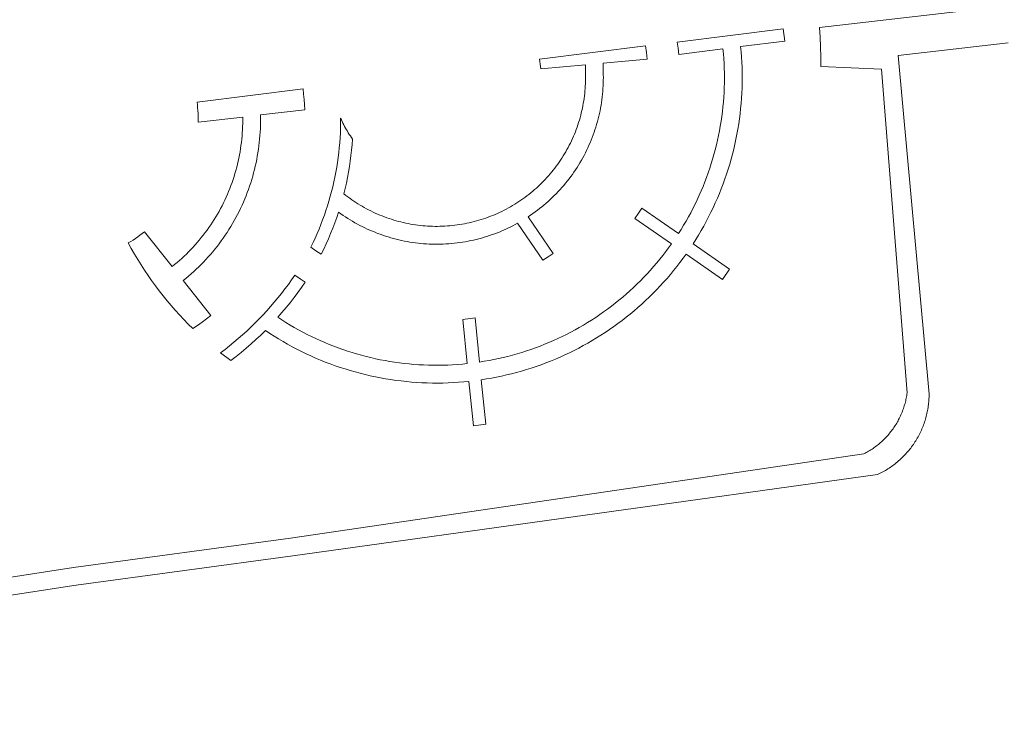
# Model space of a CAD drawing. Extents: x 211930 to 222589, y 569015 to 577578.
# Tile 4 of 95: x 212762 to 212817, y 570962 to 571002. Entities that reach past the tile are written whole.
import ezdxf

# ---------------------------------------------------------------- set-up
doc = ezdxf.new("R2010")
doc.units = 0
doc.layers.add('016 Alles planjaar 2023', color=72, linetype='Continuous', lineweight=20, true_color=0x1e90ff)

msp = doc.modelspace()

# ---------------------------------------------------------------- hatches: boundary and pattern name
at = {"layer": '016 Alles planjaar 2023', "true_color": 0x1e90ff}
h = msp.add_hatch(dxfattribs=at)
h.set_pattern_fill('DQ_CLEAR', color=72, style=0)
h.set_pattern_definition([])
h.paths.add_polyline_path([(212813.091, 570980.977), (212811.361, 570999.999), (212817.537, 571000.723), (212842.533, 571003.652), (212856.82, 571005.327), (212850.304, 571065.283), (212848.317, 571065.051), (212854.617, 571007.085), (212806.931, 571001.581), (212806.972, 571001.031), (212806.999, 571000.481), (212807.013, 570999.929), (212807.014, 570999.378), (212810.418, 570999.229), (212811.856, 570981.057), (212811.846, 570980.982), (212811.834, 570980.908), (212811.821, 570980.834), (212811.807, 570980.76), (212811.791, 570980.687), (212811.775, 570980.613), (212811.757, 570980.54), (212811.737, 570980.467), (212811.717, 570980.395), (212811.696, 570980.323), (212811.673, 570980.251), (212811.649, 570980.18), (212811.624, 570980.109), (212811.597, 570980.038), (212811.57, 570979.968), (212811.541, 570979.899), (212811.512, 570979.83), (212811.481, 570979.761), (212811.448, 570979.693), (212811.415, 570979.626), (212811.381, 570979.559), (212811.345, 570979.492), (212811.309, 570979.427), (212811.271, 570979.361), (212811.232, 570979.297), (212811.192, 570979.233), (212811.151, 570979.17), (212811.11, 570979.107), (212811.067, 570979.046), (212811.022, 570978.985), (212810.977, 570978.924), (212810.931, 570978.865), (212810.884, 570978.806), (212810.836, 570978.748), (212810.787, 570978.691), (212810.737, 570978.635), (212810.687, 570978.579), (212810.635, 570978.525), (212810.582, 570978.471), (212810.529, 570978.418), (212810.474, 570978.366), (212810.419, 570978.315), (212810.363, 570978.265), (212810.306, 570978.216), (212810.248, 570978.168), (212810.189, 570978.121), (212810.13, 570978.075), (212810.07, 570978.029), (212810.009, 570977.985), (212809.947, 570977.942), (212809.885, 570977.9), (212809.822, 570977.859), (212809.758, 570977.819), (212809.694, 570977.78), (212809.629, 570977.742), (212809.563, 570977.705), (212809.497, 570977.67), (212809.43, 570977.635), (212777.231, 570972.905), (212765.041, 570971.245), (212750.746, 570969.052), (212709.155, 570963.012), (212704.634, 570987.072), (212703.333, 570986.81), (212708.355, 570961.885), (212750.894, 570968.063), (212765.184, 570970.255), (212777.362, 570971.914), (212810.193, 570976.47), (212810.268, 570976.505), (212810.343, 570976.542), (212810.417, 570976.58), (212810.49, 570976.619), (212810.563, 570976.66), (212810.635, 570976.702), (212810.706, 570976.744), (212810.777, 570976.788), (212810.847, 570976.834), (212810.916, 570976.88), (212810.984, 570976.927), (212811.051, 570976.976), (212811.118, 570977.026), (212811.184, 570977.077), (212811.249, 570977.128), (212811.313, 570977.182), (212811.376, 570977.236), (212811.439, 570977.291), (212811.5, 570977.347), (212811.56, 570977.404), (212811.62, 570977.462), (212811.678, 570977.521), (212811.736, 570977.581), (212811.792, 570977.642), (212811.848, 570977.704), (212811.902, 570977.767), (212811.956, 570977.831), (212812.008, 570977.896), (212812.059, 570977.961), (212812.109, 570978.028), (212812.158, 570978.095), (212812.206, 570978.163), (212812.253, 570978.232), (212812.298, 570978.301), (212812.343, 570978.372), (212812.386, 570978.443), (212812.428, 570978.515), (212812.469, 570978.587), (212812.508, 570978.66), (212812.547, 570978.734), (212812.584, 570978.808), (212812.62, 570978.884), (212812.655, 570978.959), (212812.688, 570979.035), (212812.72, 570979.112), (212812.751, 570979.189), (212812.78, 570979.267), (212812.809, 570979.345), (212812.836, 570979.424), (212812.861, 570979.503), (212812.885, 570979.583), (212812.908, 570979.663), (212812.93, 570979.743), (212812.95, 570979.824), (212812.969, 570979.905), (212812.987, 570979.986), (212813.003, 570980.068), (212813.018, 570980.149), (212813.031, 570980.231), (212813.044, 570980.314), (212813.054, 570980.396), (212813.064, 570980.479), (212813.072, 570980.562), (212813.078, 570980.645), (212813.084, 570980.728), (212813.087, 570980.811), (212813.09, 570980.894), (212813.091, 570980.977)])
h = msp.add_hatch(dxfattribs=at)
h.set_pattern_fill('DQ_CLEAR', color=72, style=0)
h.set_pattern_definition([])
h.paths.add_polyline_path([(212776.506, 570985.3), (212776.743, 570985.57), (212776.974, 570985.844), (212777.2, 570986.122), (212777.421, 570986.405), (212777.636, 570986.692), (212777.846, 570986.983), (212778.05, 570987.278), (212777.758, 570987.471), (212777.471, 570987.672), (212777.289, 570987.409), (212777.103, 570987.15), (212776.912, 570986.893), (212776.717, 570986.64), (212776.517, 570986.391), (212776.313, 570986.145), (212776.105, 570985.903), (212775.892, 570985.665), (212775.675, 570985.43), (212775.454, 570985.199), (212775.229, 570984.973), (212775, 570984.75), (212774.767, 570984.531), (212774.531, 570984.317), (212774.29, 570984.107), (212774.046, 570983.901), (212773.798, 570983.699), (212773.547, 570983.502), (212773.292, 570983.309), (212773.873, 570982.87), (212774.164, 570983.095), (212774.45, 570983.327), (212774.732, 570983.563), (212775.009, 570983.805), (212775.281, 570984.053), (212775.549, 570984.306), (212775.811, 570984.564), (212776.055, 570984.401), (212776.302, 570984.243), (212776.552, 570984.089), (212776.804, 570983.939), (212777.059, 570983.793), (212777.317, 570983.652), (212777.576, 570983.515), (212777.838, 570983.383), (212778.102, 570983.255), (212778.369, 570983.132), (212778.637, 570983.014), (212778.908, 570982.9), (212779.18, 570982.79), (212779.454, 570982.685), (212779.73, 570982.585), (212780.007, 570982.49), (212780.287, 570982.4), (212780.567, 570982.314), (212780.849, 570982.233), (212781.133, 570982.157), (212781.418, 570982.086), (212781.703, 570982.019), (212781.99, 570981.958), (212782.278, 570981.901), (212782.567, 570981.85), (212782.857, 570981.803), (212783.148, 570981.762), (212783.439, 570981.725), (212783.73, 570981.693), (212784.023, 570981.667), (212784.315, 570981.645), (212784.608, 570981.628), (212784.902, 570981.617), (212785.195, 570981.61), (212785.489, 570981.608), (212785.782, 570981.612), (212786.075, 570981.62), (212786.368, 570981.634), (212786.661, 570981.652), (212786.954, 570981.676), (212787.246, 570981.704), (212787.496, 570979.216), (212788.191, 570979.302), (212787.94, 570981.792), (212788.225, 570981.837), (212788.51, 570981.886), (212788.794, 570981.94), (212789.077, 570981.999), (212789.359, 570982.062), (212789.639, 570982.131), (212789.919, 570982.204), (212790.197, 570982.282), (212790.474, 570982.364), (212790.75, 570982.451), (212791.024, 570982.543), (212791.296, 570982.639), (212791.567, 570982.74), (212791.836, 570982.846), (212792.103, 570982.956), (212792.368, 570983.07), (212792.632, 570983.189), (212792.893, 570983.312), (212793.152, 570983.44), (212793.409, 570983.572), (212793.664, 570983.709), (212793.916, 570983.849), (212794.166, 570983.994), (212794.414, 570984.143), (212794.659, 570984.296), (212794.901, 570984.454), (212795.141, 570984.615), (212795.378, 570984.78), (212795.612, 570984.95), (212795.843, 570985.123), (212796.071, 570985.3), (212796.297, 570985.481), (212796.519, 570985.666), (212796.738, 570985.854), (212796.954, 570986.046), (212797.166, 570986.242), (212797.375, 570986.441), (212797.581, 570986.644), (212797.784, 570986.85), (212797.982, 570987.06), (212798.178, 570987.273), (212798.37, 570987.489), (212798.558, 570987.708), (212798.742, 570987.931), (212798.922, 570988.156), (212799.099, 570988.385), (212799.272, 570988.617), (212799.441, 570988.851), (212801.49, 570987.419), (212801.884, 570987.998), (212799.834, 570989.431), (212799.99, 570989.676), (212800.141, 570989.923), (212800.289, 570990.173), (212800.432, 570990.425), (212800.571, 570990.68), (212800.706, 570990.937), (212800.836, 570991.197), (212800.962, 570991.458), (212801.083, 570991.722), (212801.2, 570991.987), (212801.312, 570992.255), (212801.42, 570992.524), (212801.523, 570992.795), (212801.622, 570993.068), (212801.716, 570993.343), (212801.805, 570993.619), (212801.89, 570993.896), (212801.97, 570994.175), (212802.045, 570994.455), (212802.116, 570994.737), (212802.181, 570995.019), (212802.242, 570995.303), (212802.298, 570995.588), (212802.35, 570995.873), (212802.396, 570996.16), (212802.438, 570996.447), (212802.475, 570996.735), (212802.506, 570997.023), (212802.533, 570997.312), (212802.556, 570997.601), (212802.573, 570997.891), (212802.585, 570998.181), (212802.593, 570998.471), (212802.595, 570998.761), (212802.593, 570999.051), (212802.585, 570999.341), (212802.573, 570999.631), (212802.556, 570999.921), (212802.534, 571000.21), (212802.507, 571000.499), (212804.988, 571000.809), (212804.903, 571001.504), (212798.948, 571000.76), (212798.995, 571000.413), (212799.032, 571000.065), (212801.514, 571000.375), (212801.539, 571000.104), (212801.559, 570999.833), (212801.575, 570999.562), (212801.586, 570999.29), (212801.592, 570999.019), (212801.594, 570998.747), (212801.592, 570998.475), (212801.585, 570998.204), (212801.573, 570997.932), (212801.557, 570997.661), (212801.536, 570997.39), (212801.51, 570997.119), (212801.48, 570996.849), (212801.446, 570996.579), (212801.407, 570996.31), (212801.363, 570996.042), (212801.315, 570995.775), (212801.263, 570995.508), (212801.206, 570995.242), (212801.144, 570994.978), (212801.078, 570994.714), (212801.008, 570994.451), (212800.933, 570994.19), (212800.854, 570993.93), (212800.77, 570993.672), (212800.683, 570993.414), (212800.59, 570993.159), (212800.494, 570992.905), (212800.393, 570992.652), (212800.288, 570992.401), (212800.179, 570992.153), (212800.066, 570991.906), (212799.948, 570991.66), (212799.827, 570991.417), (212799.701, 570991.176), (212799.571, 570990.938), (212799.438, 570990.701), (212799.3, 570990.467), (212799.158, 570990.235), (212799.013, 570990.005), (212796.963, 570991.439), (212796.772, 570991.145), (212796.572, 570990.857), (212798.621, 570989.425), (212798.462, 570989.205), (212798.3, 570988.988), (212798.135, 570988.774), (212797.965, 570988.562), (212797.792, 570988.353), (212797.616, 570988.148), (212797.436, 570987.945), (212797.253, 570987.745), (212797.066, 570987.548), (212796.877, 570987.355), (212796.684, 570987.165), (212796.487, 570986.978), (212796.288, 570986.794), (212796.086, 570986.614), (212795.881, 570986.437), (212795.672, 570986.263), (212795.461, 570986.093), (212795.247, 570985.927), (212795.031, 570985.764), (212794.811, 570985.605), (212794.589, 570985.45), (212794.364, 570985.298), (212794.137, 570985.15), (212793.908, 570985.006), (212793.676, 570984.866), (212793.441, 570984.73), (212793.205, 570984.597), (212792.966, 570984.469), (212792.725, 570984.345), (212792.482, 570984.225), (212792.238, 570984.108), (212791.991, 570983.996), (212791.742, 570983.889), (212791.492, 570983.785), (212791.24, 570983.685), (212790.986, 570983.59), (212790.731, 570983.499), (212790.474, 570983.413), (212790.216, 570983.33), (212789.956, 570983.252), (212789.695, 570983.179), (212789.433, 570983.109), (212789.17, 570983.045), (212788.906, 570982.984), (212788.641, 570982.928), (212788.375, 570982.877), (212788.108, 570982.83), (212787.84, 570982.787), (212787.589, 570985.278), (212786.895, 570985.186), (212787.146, 570982.698), (212786.875, 570982.671), (212786.603, 570982.649), (212786.331, 570982.632), (212786.059, 570982.619), (212785.786, 570982.611), (212785.514, 570982.608), (212785.241, 570982.609), (212784.969, 570982.614), (212784.696, 570982.624), (212784.424, 570982.639), (212784.152, 570982.658), (212783.881, 570982.682), (212783.61, 570982.711), (212783.339, 570982.744), (212783.069, 570982.782), (212782.8, 570982.824), (212782.532, 570982.871), (212782.264, 570982.922), (212781.997, 570982.978), (212781.731, 570983.038), (212781.467, 570983.103), (212781.203, 570983.172), (212780.94, 570983.246), (212780.679, 570983.324), (212780.42, 570983.406), (212780.161, 570983.493), (212779.904, 570983.584), (212779.649, 570983.68), (212779.395, 570983.779), (212779.144, 570983.883), (212778.893, 570983.992), (212778.645, 570984.104), (212778.399, 570984.221), (212778.154, 570984.342), (212777.912, 570984.466), (212777.672, 570984.595), (212777.434, 570984.728), (212777.199, 570984.865), (212776.965, 570985.006), (212776.734, 570985.151), (212776.506, 570985.3)])
h = msp.add_hatch(dxfattribs=at)
h.set_pattern_fill('DQ_CLEAR', color=72, style=0)
h.set_pattern_definition([])
h.paths.add_polyline_path([(212797.251, 570999.788), (212797.212, 571000.163), (212797.162, 571000.537), (212791.204, 570999.792), (212791.227, 570999.657), (212791.246, 570999.521), (212791.262, 570999.385), (212791.275, 570999.248), (212793.795, 570999.475), (212793.795, 570998.836), (212793.795, 570998.698), (212793.793, 570998.559), (212793.788, 570998.421), (212793.781, 570998.282), (212793.772, 570998.144), (212793.761, 570998.006), (212793.747, 570997.868), (212793.731, 570997.731), (212793.713, 570997.594), (212793.692, 570997.457), (212793.669, 570997.32), (212793.644, 570997.184), (212793.617, 570997.048), (212793.587, 570996.913), (212793.556, 570996.778), (212793.521, 570996.644), (212793.485, 570996.51), (212793.447, 570996.377), (212793.406, 570996.245), (212793.363, 570996.113), (212793.318, 570995.982), (212793.271, 570995.852), (212793.222, 570995.722), (212793.17, 570995.594), (212793.117, 570995.466), (212793.061, 570995.339), (212793.003, 570995.214), (212792.943, 570995.089), (212792.881, 570994.965), (212792.817, 570994.842), (212792.751, 570994.72), (212792.683, 570994.6), (212792.613, 570994.48), (212792.541, 570994.362), (212792.467, 570994.245), (212792.391, 570994.129), (212792.314, 570994.014), (212792.234, 570993.901), (212792.152, 570993.789), (212792.069, 570993.679), (212791.984, 570993.569), (212791.897, 570993.462), (212791.808, 570993.355), (212791.718, 570993.251), (212791.625, 570993.147), (212791.531, 570993.046), (212791.436, 570992.945), (212791.339, 570992.847), (212791.24, 570992.75), (212791.139, 570992.655), (212791.037, 570992.561), (212790.934, 570992.469), (212790.829, 570992.379), (212790.722, 570992.29), (212790.614, 570992.204), (212790.505, 570992.119), (212790.394, 570992.036), (212790.282, 570991.955), (212790.168, 570991.875), (212790.053, 570991.798), (212789.937, 570991.722), (212789.82, 570991.649), (212789.701, 570991.577), (212789.582, 570991.507), (212789.461, 570991.44), (212789.339, 570991.374), (212789.216, 570991.31), (212789.092, 570991.249), (212788.967, 570991.189), (212788.841, 570991.132), (212788.714, 570991.077), (212788.586, 570991.023), (212788.457, 570990.972), (212788.328, 570990.923), (212788.197, 570990.876), (212788.066, 570990.832), (212787.935, 570990.789), (212787.802, 570990.749), (212787.669, 570990.711), (212787.535, 570990.675), (212787.401, 570990.641), (212787.266, 570990.61), (212787.131, 570990.581), (212786.995, 570990.554), (212786.858, 570990.529), (212786.722, 570990.507), (212786.585, 570990.487), (212786.447, 570990.469), (212786.31, 570990.453), (212786.172, 570990.44), (212786.034, 570990.429), (212785.896, 570990.42), (212785.757, 570990.414), (212785.619, 570990.41), (212785.481, 570990.408), (212785.342, 570990.408), (212785.204, 570990.411), (212785.065, 570990.416), (212784.927, 570990.423), (212784.789, 570990.433), (212784.651, 570990.445), (212784.513, 570990.459), (212784.376, 570990.475), (212784.238, 570990.494), (212784.102, 570990.515), (212783.965, 570990.538), (212783.829, 570990.564), (212783.693, 570990.592), (212783.558, 570990.622), (212783.423, 570990.654), (212783.289, 570990.688), (212783.156, 570990.725), (212783.023, 570990.764), (212782.891, 570990.805), (212782.759, 570990.848), (212782.628, 570990.894), (212782.498, 570990.941), (212782.369, 570990.991), (212782.241, 570991.043), (212782.113, 570991.097), (212781.986, 570991.153), (212781.861, 570991.211), (212781.736, 570991.272), (212781.613, 570991.334), (212781.49, 570991.399), (212781.368, 570991.465), (212781.248, 570991.533), (212781.129, 570991.604), (212781.011, 570991.676), (212780.894, 570991.75), (212780.778, 570991.827), (212780.664, 570991.905), (212780.551, 570991.985), (212780.439, 570992.067), (212780.329, 570992.15), (212780.22, 570992.236), (212780.294, 570992.539), (212780.363, 570992.843), (212780.426, 570993.149), (212780.483, 570993.455), (212780.535, 570993.763), (212780.581, 570994.071), (212780.621, 570994.38), (212780.655, 570994.69), (212780.683, 570995.001), (212780.706, 570995.312), (212780.645, 570995.397), (212780.586, 570995.483), (212780.528, 570995.57), (212780.472, 570995.658), (212780.417, 570995.747), (212780.364, 570995.837), (212780.313, 570995.928), (212780.263, 570996.019), (212780.215, 570996.112), (212780.168, 570996.206), (212780.124, 570996.3), (212780.08, 570996.395), (212780.039, 570996.491), (212780.039, 570996.213), (212780.034, 570995.935), (212780.024, 570995.657), (212780.009, 570995.38), (212779.989, 570995.103), (212779.965, 570994.826), (212779.936, 570994.549), (212779.902, 570994.274), (212779.863, 570993.998), (212779.819, 570993.724), (212779.771, 570993.45), (212779.718, 570993.177), (212779.66, 570992.906), (212779.598, 570992.635), (212779.53, 570992.365), (212779.459, 570992.097), (212779.382, 570991.829), (212779.301, 570991.564), (212779.215, 570991.299), (212779.125, 570991.036), (212779.03, 570990.775), (212778.931, 570990.516), (212778.827, 570990.258), (212778.718, 570990.002), (212778.606, 570989.748), (212778.489, 570989.496), (212778.367, 570989.246), (212778.654, 570989.039), (212778.947, 570988.841), (212779.088, 570989.128), (212779.224, 570989.418), (212779.355, 570989.71), (212779.479, 570990.005), (212779.599, 570990.302), (212779.712, 570990.601), (212779.819, 570990.903), (212779.921, 570991.206), (212780.048, 570991.115), (212780.177, 570991.026), (212780.307, 570990.939), (212780.439, 570990.854), (212780.572, 570990.772), (212780.706, 570990.691), (212780.842, 570990.613), (212780.979, 570990.538), (212781.117, 570990.464), (212781.256, 570990.393), (212781.397, 570990.324), (212781.539, 570990.258), (212781.681, 570990.194), (212781.825, 570990.132), (212781.97, 570990.073), (212782.116, 570990.016), (212782.263, 570989.962), (212782.411, 570989.91), (212782.559, 570989.861), (212782.708, 570989.814), (212782.858, 570989.77), (212783.009, 570989.728), (212783.161, 570989.688), (212783.313, 570989.652), (212783.466, 570989.617), (212783.619, 570989.586), (212783.773, 570989.556), (212783.927, 570989.53), (212784.081, 570989.506), (212784.237, 570989.485), (212784.392, 570989.466), (212784.548, 570989.45), (212784.703, 570989.436), (212784.86, 570989.425), (212785.016, 570989.417), (212785.172, 570989.411), (212785.329, 570989.408), (212785.485, 570989.407), (212785.642, 570989.409), (212785.798, 570989.414), (212785.955, 570989.422), (212786.111, 570989.432), (212786.267, 570989.444), (212786.423, 570989.459), (212786.578, 570989.477), (212786.733, 570989.497), (212786.888, 570989.52), (212787.042, 570989.546), (212787.196, 570989.574), (212787.35, 570989.605), (212787.503, 570989.638), (212787.655, 570989.674), (212787.807, 570989.712), (212787.958, 570989.753), (212788.108, 570989.797), (212788.258, 570989.843), (212788.407, 570989.891), (212788.555, 570989.942), (212788.702, 570989.995), (212788.848, 570990.051), (212788.993, 570990.109), (212789.138, 570990.17), (212789.281, 570990.233), (212789.423, 570990.299), (212789.564, 570990.366), (212789.704, 570990.437), (212789.843, 570990.509), (212789.98, 570990.584), (212791.387, 570988.509), (212791.687, 570988.689), (212791.982, 570988.878), (212790.579, 570990.947), (212790.709, 570991.034), (212790.838, 570991.124), (212790.966, 570991.215), (212791.092, 570991.309), (212791.216, 570991.405), (212791.338, 570991.503), (212791.459, 570991.603), (212791.579, 570991.705), (212791.696, 570991.809), (212791.812, 570991.915), (212791.926, 570992.023), (212792.038, 570992.132), (212792.149, 570992.244), (212792.257, 570992.358), (212792.363, 570992.473), (212792.468, 570992.59), (212792.571, 570992.709), (212792.671, 570992.829), (212792.77, 570992.951), (212792.866, 570993.075), (212792.961, 570993.2), (212793.053, 570993.327), (212793.143, 570993.456), (212793.231, 570993.586), (212793.317, 570993.717), (212793.4, 570993.85), (212793.482, 570993.984), (212793.561, 570994.12), (212793.637, 570994.257), (212793.712, 570994.395), (212793.784, 570994.534), (212793.854, 570994.675), (212793.921, 570994.816), (212793.986, 570994.959), (212794.049, 570995.103), (212794.109, 570995.248), (212794.167, 570995.394), (212794.222, 570995.541), (212794.275, 570995.689), (212794.325, 570995.837), (212794.373, 570995.987), (212794.419, 570996.137), (212794.461, 570996.288), (212794.502, 570996.44), (212794.539, 570996.592), (212794.575, 570996.745), (212794.607, 570996.898), (212794.637, 570997.052), (212794.665, 570997.207), (212794.69, 570997.362), (212794.712, 570997.517), (212794.731, 570997.673), (212794.748, 570997.829), (212794.763, 570997.985), (212794.775, 570998.142), (212794.784, 570998.298), (212794.79, 570998.455), (212794.794, 570998.612), (212794.795, 570998.769), (212794.794, 570998.926), (212794.794, 570999.566), (212797.251, 570999.788)])
h = msp.add_hatch(dxfattribs=at)
h.set_pattern_fill('DQ_CLEAR', color=72, style=0)
h.set_pattern_definition([])
h.paths.add_polyline_path([(212775.536, 570996.662), (212778.028, 570996.946), (212778.013, 570997.243), (212777.991, 570997.541), (212777.963, 570997.837), (212777.929, 570998.133), (212771.976, 570997.389), (212771.995, 570997.229), (212772.01, 570997.068), (212772.022, 570996.908), (212772.031, 570996.747), (212772.037, 570996.585), (212772.04, 570996.424), (212772.039, 570996.263), (212774.538, 570996.548), (212774.539, 570996.37), (212774.538, 570996.192), (212774.533, 570996.014), (212774.526, 570995.836), (212774.515, 570995.658), (212774.502, 570995.48), (212774.485, 570995.303), (212774.465, 570995.126), (212774.443, 570994.949), (212774.417, 570994.773), (212774.389, 570994.597), (212774.357, 570994.421), (212774.323, 570994.247), (212774.285, 570994.072), (212774.245, 570993.899), (212774.201, 570993.726), (212774.155, 570993.554), (212774.106, 570993.383), (212774.054, 570993.212), (212773.999, 570993.043), (212773.941, 570992.874), (212773.88, 570992.707), (212773.817, 570992.54), (212773.75, 570992.375), (212773.681, 570992.211), (212773.61, 570992.048), (212773.535, 570991.886), (212773.458, 570991.725), (212773.377, 570991.566), (212773.295, 570991.408), (212773.209, 570991.252), (212773.121, 570991.097), (212773.031, 570990.944), (212772.937, 570990.792), (212772.842, 570990.642), (212772.743, 570990.493), (212772.642, 570990.346), (212772.539, 570990.201), (212772.433, 570990.058), (212772.325, 570989.916), (212772.215, 570989.776), (212772.102, 570989.639), (212771.987, 570989.503), (212771.869, 570989.369), (212771.749, 570989.237), (212771.627, 570989.107), (212771.503, 570988.979), (212771.377, 570988.853), (212771.248, 570988.73), (212771.118, 570988.609), (212770.985, 570988.49), (212770.851, 570988.373), (212770.714, 570988.258), (212770.576, 570988.146), (212769.019, 570990.102), (212768.895, 570990.005), (212768.769, 570989.911), (212768.641, 570989.819), (212768.512, 570989.729), (212768.38, 570989.642), (212768.248, 570989.558), (212768.113, 570989.476), (212768.284, 570989.164), (212768.46, 570988.856), (212768.643, 570988.55), (212768.83, 570988.248), (212769.023, 570987.949), (212769.221, 570987.654), (212769.425, 570987.363), (212769.634, 570987.075), (212769.848, 570986.791), (212770.067, 570986.511), (212770.291, 570986.235), (212770.52, 570985.963), (212770.754, 570985.696), (212770.993, 570985.432), (212771.236, 570985.173), (212771.484, 570984.918), (212771.737, 570984.668), (212771.998, 570984.845), (212772.255, 570985.027), (212772.508, 570985.215), (212772.757, 570985.408), (212771.199, 570987.364), (212771.349, 570987.486), (212771.497, 570987.61), (212771.643, 570987.737), (212771.787, 570987.866), (212771.929, 570987.997), (212772.068, 570988.131), (212772.206, 570988.267), (212772.34, 570988.406), (212772.473, 570988.547), (212772.603, 570988.69), (212772.731, 570988.835), (212772.856, 570988.982), (212772.979, 570989.131), (212773.099, 570989.283), (212773.217, 570989.436), (212773.332, 570989.591), (212773.445, 570989.749), (212773.555, 570989.908), (212773.662, 570990.069), (212773.766, 570990.231), (212773.868, 570990.396), (212773.967, 570990.562), (212774.063, 570990.73), (212774.156, 570990.899), (212774.247, 570991.07), (212774.334, 570991.242), (212774.419, 570991.416), (212774.501, 570991.591), (212774.579, 570991.768), (212774.655, 570991.946), (212774.728, 570992.125), (212774.798, 570992.305), (212774.865, 570992.486), (212774.928, 570992.669), (212774.989, 570992.853), (212775.046, 570993.037), (212775.101, 570993.223), (212775.152, 570993.409), (212775.2, 570993.596), (212775.245, 570993.784), (212775.287, 570993.973), (212775.326, 570994.162), (212775.361, 570994.352), (212775.394, 570994.543), (212775.423, 570994.734), (212775.449, 570994.926), (212775.471, 570995.118), (212775.491, 570995.31), (212775.507, 570995.503), (212775.52, 570995.696), (212775.53, 570995.889), (212775.536, 570996.082), (212775.539, 570996.275), (212775.539, 570996.469), (212775.536, 570996.662)])

# ---------------------------------------------------------------- linework, layer by layer
at = {"layer": '016 Alles planjaar 2023', "color": 14, "true_color": 0x004000}
for points in [[(212854.617, 571007.085), (212806.931, 571001.581), (212806.972, 571001.031), (212806.999, 571000.481), (212807.013, 570999.929), (212807.014, 570999.378), (212810.418, 570999.229), (212811.856, 570981.057), (212811.846, 570980.982), (212811.834, 570980.908), (212811.821, 570980.834), (212811.807, 570980.76), (212811.791, 570980.687), (212811.775, 570980.613), (212811.757, 570980.54), (212811.737, 570980.467), (212811.717, 570980.395), (212811.696, 570980.323), (212811.673, 570980.251), (212811.649, 570980.18), (212811.624, 570980.109), (212811.597, 570980.038), (212811.57, 570979.968), (212811.541, 570979.899), (212811.512, 570979.83), (212811.481, 570979.761), (212811.448, 570979.693), (212811.415, 570979.626), (212811.381, 570979.559), (212811.345, 570979.492), (212811.309, 570979.427), (212811.271, 570979.361), (212811.232, 570979.297), (212811.192, 570979.233), (212811.151, 570979.17), (212811.11, 570979.107), (212811.067, 570979.046), (212811.022, 570978.985), (212810.977, 570978.924), (212810.931, 570978.865), (212810.884, 570978.806), (212810.836, 570978.748), (212810.787, 570978.691), (212810.737, 570978.635), (212810.687, 570978.579), (212810.635, 570978.525), (212810.582, 570978.471), (212810.529, 570978.418), (212810.474, 570978.366), (212810.419, 570978.315), (212810.363, 570978.265), (212810.306, 570978.216), (212810.248, 570978.168), (212810.189, 570978.121), (212810.13, 570978.075), (212810.07, 570978.029), (212810.009, 570977.985), (212809.947, 570977.942), (212809.885, 570977.9), (212809.822, 570977.859), (212809.758, 570977.819), (212809.694, 570977.78), (212809.629, 570977.742), (212809.563, 570977.705), (212809.497, 570977.67), (212809.43, 570977.635), (212777.231, 570972.905), (212765.041, 570971.245), (212750.746, 570969.052)], [(212750.894, 570968.063), (212765.184, 570970.255), (212777.362, 570971.914), (212810.193, 570976.47), (212810.268, 570976.505), (212810.343, 570976.542), (212810.417, 570976.58), (212810.49, 570976.619), (212810.563, 570976.66), (212810.635, 570976.702), (212810.706, 570976.744), (212810.777, 570976.788), (212810.847, 570976.834), (212810.916, 570976.88), (212810.984, 570976.927), (212811.051, 570976.976), (212811.118, 570977.026), (212811.184, 570977.077), (212811.249, 570977.128), (212811.313, 570977.182), (212811.376, 570977.236), (212811.439, 570977.291), (212811.5, 570977.347), (212811.56, 570977.404), (212811.62, 570977.462), (212811.678, 570977.521), (212811.736, 570977.581), (212811.792, 570977.642), (212811.848, 570977.704), (212811.902, 570977.767), (212811.956, 570977.831), (212812.008, 570977.896), (212812.059, 570977.961), (212812.109, 570978.028), (212812.158, 570978.095), (212812.206, 570978.163), (212812.253, 570978.232), (212812.298, 570978.301), (212812.343, 570978.372), (212812.386, 570978.443), (212812.428, 570978.515), (212812.469, 570978.587), (212812.508, 570978.66), (212812.547, 570978.734), (212812.584, 570978.808), (212812.62, 570978.884), (212812.655, 570978.959), (212812.688, 570979.035), (212812.72, 570979.112), (212812.751, 570979.189), (212812.78, 570979.267), (212812.809, 570979.345), (212812.836, 570979.424), (212812.861, 570979.503), (212812.885, 570979.583), (212812.908, 570979.663), (212812.93, 570979.743), (212812.95, 570979.824), (212812.969, 570979.905), (212812.987, 570979.986), (212813.003, 570980.068), (212813.018, 570980.149), (212813.031, 570980.231), (212813.044, 570980.314), (212813.054, 570980.396), (212813.064, 570980.479), (212813.072, 570980.562), (212813.078, 570980.645), (212813.084, 570980.728), (212813.087, 570980.811), (212813.09, 570980.894), (212813.091, 570980.977), (212813.091, 570980.977), (212811.361, 570999.999), (212817.537, 571000.723)]]:
    msp.add_lwpolyline(points, dxfattribs=at)
for points in [[(212776.506, 570985.3), (212776.743, 570985.57), (212776.974, 570985.844), (212777.2, 570986.122), (212777.421, 570986.405), (212777.636, 570986.692), (212777.846, 570986.983), (212778.05, 570987.278), (212777.758, 570987.471), (212777.471, 570987.672), (212777.289, 570987.409), (212777.103, 570987.15), (212776.912, 570986.893), (212776.717, 570986.64), (212776.517, 570986.391), (212776.313, 570986.145), (212776.105, 570985.903), (212775.892, 570985.665), (212775.675, 570985.43), (212775.454, 570985.199), (212775.229, 570984.973), (212775, 570984.75), (212774.767, 570984.531), (212774.531, 570984.317), (212774.29, 570984.107), (212774.046, 570983.901), (212773.798, 570983.699), (212773.547, 570983.502), (212773.292, 570983.309), (212773.873, 570982.87), (212774.164, 570983.095), (212774.45, 570983.327), (212774.732, 570983.563), (212775.009, 570983.805), (212775.281, 570984.053), (212775.549, 570984.306), (212775.811, 570984.564), (212776.055, 570984.401), (212776.302, 570984.243), (212776.552, 570984.089), (212776.804, 570983.939), (212777.059, 570983.793), (212777.317, 570983.652), (212777.576, 570983.515), (212777.838, 570983.383), (212778.102, 570983.255), (212778.369, 570983.132), (212778.637, 570983.014), (212778.908, 570982.9), (212779.18, 570982.79), (212779.454, 570982.685), (212779.73, 570982.585), (212780.007, 570982.49), (212780.287, 570982.4), (212780.567, 570982.314), (212780.849, 570982.233), (212781.133, 570982.157), (212781.418, 570982.086), (212781.703, 570982.019), (212781.99, 570981.958), (212782.278, 570981.901), (212782.567, 570981.85), (212782.857, 570981.803), (212783.148, 570981.762), (212783.439, 570981.725), (212783.73, 570981.693), (212784.023, 570981.667), (212784.315, 570981.645), (212784.608, 570981.628), (212784.902, 570981.617), (212785.195, 570981.61), (212785.489, 570981.608), (212785.782, 570981.612), (212786.075, 570981.62), (212786.368, 570981.634), (212786.661, 570981.652), (212786.954, 570981.676), (212787.246, 570981.704), (212787.496, 570979.216), (212788.191, 570979.302), (212787.94, 570981.792), (212788.225, 570981.837), (212788.51, 570981.886), (212788.794, 570981.94), (212789.077, 570981.999), (212789.359, 570982.062), (212789.639, 570982.131), (212789.919, 570982.204), (212790.197, 570982.282), (212790.474, 570982.364), (212790.75, 570982.451), (212791.024, 570982.543), (212791.296, 570982.639), (212791.567, 570982.74), (212791.836, 570982.846), (212792.103, 570982.956), (212792.368, 570983.07), (212792.632, 570983.189), (212792.893, 570983.312), (212793.152, 570983.44), (212793.409, 570983.572), (212793.664, 570983.709), (212793.916, 570983.849), (212794.166, 570983.994), (212794.414, 570984.143), (212794.659, 570984.296), (212794.901, 570984.454), (212795.141, 570984.615), (212795.378, 570984.78), (212795.612, 570984.95), (212795.843, 570985.123), (212796.071, 570985.3), (212796.297, 570985.481), (212796.519, 570985.666), (212796.738, 570985.854), (212796.954, 570986.046), (212797.166, 570986.242), (212797.375, 570986.441), (212797.581, 570986.644), (212797.784, 570986.85), (212797.982, 570987.06), (212798.178, 570987.273), (212798.37, 570987.489), (212798.558, 570987.708), (212798.742, 570987.931), (212798.922, 570988.156), (212799.099, 570988.385), (212799.272, 570988.617), (212799.441, 570988.851), (212801.49, 570987.419), (212801.884, 570987.998), (212799.834, 570989.431), (212799.99, 570989.676), (212800.141, 570989.923), (212800.289, 570990.173), (212800.432, 570990.425), (212800.571, 570990.68), (212800.706, 570990.937), (212800.836, 570991.197), (212800.962, 570991.458), (212801.083, 570991.722), (212801.2, 570991.987), (212801.312, 570992.255), (212801.42, 570992.524), (212801.523, 570992.795), (212801.622, 570993.068), (212801.716, 570993.343), (212801.805, 570993.619), (212801.89, 570993.896), (212801.97, 570994.175), (212802.045, 570994.455), (212802.116, 570994.737), (212802.181, 570995.019), (212802.242, 570995.303), (212802.298, 570995.588), (212802.35, 570995.873), (212802.396, 570996.16), (212802.438, 570996.447), (212802.475, 570996.735), (212802.506, 570997.023), (212802.533, 570997.312), (212802.556, 570997.601), (212802.573, 570997.891), (212802.585, 570998.181), (212802.593, 570998.471), (212802.595, 570998.761), (212802.593, 570999.051), (212802.585, 570999.341), (212802.573, 570999.631), (212802.556, 570999.921), (212802.534, 571000.21), (212802.507, 571000.499), (212804.988, 571000.809), (212804.903, 571001.504), (212798.948, 571000.76), (212798.995, 571000.413), (212799.032, 571000.065), (212801.514, 571000.375), (212801.539, 571000.104), (212801.559, 570999.833), (212801.575, 570999.562), (212801.586, 570999.29), (212801.592, 570999.019), (212801.594, 570998.747), (212801.592, 570998.475), (212801.585, 570998.204), (212801.573, 570997.932), (212801.557, 570997.661), (212801.536, 570997.39), (212801.51, 570997.119), (212801.48, 570996.849), (212801.446, 570996.579), (212801.407, 570996.31), (212801.363, 570996.042), (212801.315, 570995.775), (212801.263, 570995.508), (212801.206, 570995.242), (212801.144, 570994.978), (212801.078, 570994.714), (212801.008, 570994.451), (212800.933, 570994.19), (212800.854, 570993.93), (212800.77, 570993.672), (212800.683, 570993.414), (212800.59, 570993.159), (212800.494, 570992.905), (212800.393, 570992.652), (212800.288, 570992.401), (212800.179, 570992.153), (212800.066, 570991.906), (212799.948, 570991.66), (212799.827, 570991.417), (212799.701, 570991.176), (212799.571, 570990.938), (212799.438, 570990.701), (212799.3, 570990.467), (212799.158, 570990.235), (212799.013, 570990.005), (212796.963, 570991.439), (212796.772, 570991.145), (212796.572, 570990.857), (212798.621, 570989.425), (212798.462, 570989.205), (212798.3, 570988.988), (212798.135, 570988.774), (212797.965, 570988.562), (212797.792, 570988.353), (212797.616, 570988.148), (212797.436, 570987.945), (212797.253, 570987.745), (212797.066, 570987.548), (212796.877, 570987.355), (212796.684, 570987.165), (212796.487, 570986.978), (212796.288, 570986.794), (212796.086, 570986.614), (212795.881, 570986.437), (212795.672, 570986.263), (212795.461, 570986.093), (212795.247, 570985.927), (212795.031, 570985.764), (212794.811, 570985.605), (212794.589, 570985.45), (212794.364, 570985.298), (212794.137, 570985.15), (212793.908, 570985.006), (212793.676, 570984.866), (212793.441, 570984.73), (212793.205, 570984.597), (212792.966, 570984.469), (212792.725, 570984.345), (212792.482, 570984.225), (212792.238, 570984.108), (212791.991, 570983.996), (212791.742, 570983.889), (212791.492, 570983.785), (212791.24, 570983.685), (212790.986, 570983.59), (212790.731, 570983.499), (212790.474, 570983.413), (212790.216, 570983.33), (212789.956, 570983.252), (212789.695, 570983.179), (212789.433, 570983.109), (212789.17, 570983.045), (212788.906, 570982.984), (212788.641, 570982.928), (212788.375, 570982.877), (212788.108, 570982.83), (212787.84, 570982.787), (212787.589, 570985.278), (212786.895, 570985.186), (212787.146, 570982.698), (212786.875, 570982.671), (212786.603, 570982.649), (212786.331, 570982.632), (212786.059, 570982.619), (212785.786, 570982.611), (212785.514, 570982.608), (212785.241, 570982.609), (212784.969, 570982.614), (212784.696, 570982.624), (212784.424, 570982.639), (212784.152, 570982.658), (212783.881, 570982.682), (212783.61, 570982.711), (212783.339, 570982.744), (212783.069, 570982.782), (212782.8, 570982.824), (212782.532, 570982.871), (212782.264, 570982.922), (212781.997, 570982.978), (212781.731, 570983.038), (212781.467, 570983.103), (212781.203, 570983.172), (212780.94, 570983.246), (212780.679, 570983.324), (212780.42, 570983.406), (212780.161, 570983.493), (212779.904, 570983.584), (212779.649, 570983.68), (212779.395, 570983.779), (212779.144, 570983.883), (212778.893, 570983.992), (212778.645, 570984.104), (212778.399, 570984.221), (212778.154, 570984.342), (212777.912, 570984.466), (212777.672, 570984.595), (212777.434, 570984.728), (212777.199, 570984.865), (212776.965, 570985.006), (212776.734, 570985.151), (212776.506, 570985.3)], [(212797.251, 570999.788), (212797.212, 571000.163), (212797.162, 571000.537), (212791.204, 570999.792), (212791.227, 570999.657), (212791.246, 570999.521), (212791.262, 570999.385), (212791.275, 570999.248), (212793.795, 570999.475), (212793.795, 570998.836), (212793.795, 570998.698), (212793.793, 570998.559), (212793.788, 570998.421), (212793.781, 570998.282), (212793.772, 570998.144), (212793.761, 570998.006), (212793.747, 570997.868), (212793.731, 570997.731), (212793.713, 570997.594), (212793.692, 570997.457), (212793.669, 570997.32), (212793.644, 570997.184), (212793.617, 570997.048), (212793.587, 570996.913), (212793.556, 570996.778), (212793.521, 570996.644), (212793.485, 570996.51), (212793.447, 570996.377), (212793.406, 570996.245), (212793.363, 570996.113), (212793.318, 570995.982), (212793.271, 570995.852), (212793.222, 570995.722), (212793.17, 570995.594), (212793.117, 570995.466), (212793.061, 570995.339), (212793.003, 570995.214), (212792.943, 570995.089), (212792.881, 570994.965), (212792.817, 570994.842), (212792.751, 570994.72), (212792.683, 570994.6), (212792.613, 570994.48), (212792.541, 570994.362), (212792.467, 570994.245), (212792.391, 570994.129), (212792.314, 570994.014), (212792.234, 570993.901), (212792.152, 570993.789), (212792.069, 570993.679), (212791.984, 570993.569), (212791.897, 570993.462), (212791.808, 570993.355), (212791.718, 570993.251), (212791.625, 570993.147), (212791.531, 570993.046), (212791.436, 570992.945), (212791.339, 570992.847), (212791.24, 570992.75), (212791.139, 570992.655), (212791.037, 570992.561), (212790.934, 570992.469), (212790.829, 570992.379), (212790.722, 570992.29), (212790.614, 570992.204), (212790.505, 570992.119), (212790.394, 570992.036), (212790.282, 570991.955), (212790.168, 570991.875), (212790.053, 570991.798), (212789.937, 570991.722), (212789.82, 570991.649), (212789.701, 570991.577), (212789.582, 570991.507), (212789.461, 570991.44), (212789.339, 570991.374), (212789.216, 570991.31), (212789.092, 570991.249), (212788.967, 570991.189), (212788.841, 570991.132), (212788.714, 570991.077), (212788.586, 570991.023), (212788.457, 570990.972), (212788.328, 570990.923), (212788.197, 570990.876), (212788.066, 570990.832), (212787.935, 570990.789), (212787.802, 570990.749), (212787.669, 570990.711), (212787.535, 570990.675), (212787.401, 570990.641), (212787.266, 570990.61), (212787.131, 570990.581), (212786.995, 570990.554), (212786.858, 570990.529), (212786.722, 570990.507), (212786.585, 570990.487), (212786.447, 570990.469), (212786.31, 570990.453), (212786.172, 570990.44), (212786.034, 570990.429), (212785.896, 570990.42), (212785.757, 570990.414), (212785.619, 570990.41), (212785.481, 570990.408), (212785.342, 570990.408), (212785.204, 570990.411), (212785.065, 570990.416), (212784.927, 570990.423), (212784.789, 570990.433), (212784.651, 570990.445), (212784.513, 570990.459), (212784.376, 570990.475), (212784.238, 570990.494), (212784.102, 570990.515), (212783.965, 570990.538), (212783.829, 570990.564), (212783.693, 570990.592), (212783.558, 570990.622), (212783.423, 570990.654), (212783.289, 570990.688), (212783.156, 570990.725), (212783.023, 570990.764), (212782.891, 570990.805), (212782.759, 570990.848), (212782.628, 570990.894), (212782.498, 570990.941), (212782.369, 570990.991), (212782.241, 570991.043), (212782.113, 570991.097), (212781.986, 570991.153), (212781.861, 570991.211), (212781.736, 570991.272), (212781.613, 570991.334), (212781.49, 570991.399), (212781.368, 570991.465), (212781.248, 570991.533), (212781.129, 570991.604), (212781.011, 570991.676), (212780.894, 570991.75), (212780.778, 570991.827), (212780.664, 570991.905), (212780.551, 570991.985), (212780.439, 570992.067), (212780.329, 570992.15), (212780.22, 570992.236), (212780.294, 570992.539), (212780.363, 570992.843), (212780.426, 570993.149), (212780.483, 570993.455), (212780.535, 570993.763), (212780.581, 570994.071), (212780.621, 570994.38), (212780.655, 570994.69), (212780.683, 570995.001), (212780.706, 570995.312), (212780.645, 570995.397), (212780.586, 570995.483), (212780.528, 570995.57), (212780.472, 570995.658), (212780.417, 570995.747), (212780.364, 570995.837), (212780.313, 570995.928), (212780.263, 570996.019), (212780.215, 570996.112), (212780.168, 570996.206), (212780.124, 570996.3), (212780.08, 570996.395), (212780.039, 570996.491), (212780.039, 570996.213), (212780.034, 570995.935), (212780.024, 570995.657), (212780.009, 570995.38), (212779.989, 570995.103), (212779.965, 570994.826), (212779.936, 570994.549), (212779.902, 570994.274), (212779.863, 570993.998), (212779.819, 570993.724), (212779.771, 570993.45), (212779.718, 570993.177), (212779.66, 570992.906), (212779.598, 570992.635), (212779.53, 570992.365), (212779.459, 570992.097), (212779.382, 570991.829), (212779.301, 570991.564), (212779.215, 570991.299), (212779.125, 570991.036), (212779.03, 570990.775), (212778.931, 570990.516), (212778.827, 570990.258), (212778.718, 570990.002), (212778.606, 570989.748), (212778.489, 570989.496), (212778.367, 570989.246), (212778.654, 570989.039), (212778.947, 570988.841), (212779.088, 570989.128), (212779.224, 570989.418), (212779.355, 570989.71), (212779.479, 570990.005), (212779.599, 570990.302), (212779.712, 570990.601), (212779.819, 570990.903), (212779.921, 570991.206), (212780.048, 570991.115), (212780.177, 570991.026), (212780.307, 570990.939), (212780.439, 570990.854), (212780.572, 570990.772), (212780.706, 570990.691), (212780.842, 570990.613), (212780.979, 570990.538), (212781.117, 570990.464), (212781.256, 570990.393), (212781.397, 570990.324), (212781.539, 570990.258), (212781.681, 570990.194), (212781.825, 570990.132), (212781.97, 570990.073), (212782.116, 570990.016), (212782.263, 570989.962), (212782.411, 570989.91), (212782.559, 570989.861), (212782.708, 570989.814), (212782.858, 570989.77), (212783.009, 570989.728), (212783.161, 570989.688), (212783.313, 570989.652), (212783.466, 570989.617), (212783.619, 570989.586), (212783.773, 570989.556), (212783.927, 570989.53), (212784.081, 570989.506), (212784.237, 570989.485), (212784.392, 570989.466), (212784.548, 570989.45), (212784.703, 570989.436), (212784.86, 570989.425), (212785.016, 570989.417), (212785.172, 570989.411), (212785.329, 570989.408), (212785.485, 570989.407), (212785.642, 570989.409), (212785.798, 570989.414), (212785.955, 570989.422), (212786.111, 570989.432), (212786.267, 570989.444), (212786.423, 570989.459), (212786.578, 570989.477), (212786.733, 570989.497), (212786.888, 570989.52), (212787.042, 570989.546), (212787.196, 570989.574), (212787.35, 570989.605), (212787.503, 570989.638), (212787.655, 570989.674), (212787.807, 570989.712), (212787.958, 570989.753), (212788.108, 570989.797), (212788.258, 570989.843), (212788.407, 570989.891), (212788.555, 570989.942), (212788.702, 570989.995), (212788.848, 570990.051), (212788.993, 570990.109), (212789.138, 570990.17), (212789.281, 570990.233), (212789.423, 570990.299), (212789.564, 570990.366), (212789.704, 570990.437), (212789.843, 570990.509), (212789.98, 570990.584), (212791.387, 570988.509), (212791.687, 570988.689), (212791.982, 570988.878), (212790.579, 570990.947), (212790.709, 570991.034), (212790.838, 570991.124), (212790.966, 570991.215), (212791.092, 570991.309), (212791.216, 570991.405), (212791.338, 570991.503), (212791.459, 570991.603), (212791.579, 570991.705), (212791.696, 570991.809), (212791.812, 570991.915), (212791.926, 570992.023), (212792.038, 570992.132), (212792.149, 570992.244), (212792.257, 570992.358), (212792.363, 570992.473), (212792.468, 570992.59), (212792.571, 570992.709), (212792.671, 570992.829), (212792.77, 570992.951), (212792.866, 570993.075), (212792.961, 570993.2), (212793.053, 570993.327), (212793.143, 570993.456), (212793.231, 570993.586), (212793.317, 570993.717), (212793.4, 570993.85), (212793.482, 570993.984), (212793.561, 570994.12), (212793.637, 570994.257), (212793.712, 570994.395), (212793.784, 570994.534), (212793.854, 570994.675), (212793.921, 570994.816), (212793.986, 570994.959), (212794.049, 570995.103), (212794.109, 570995.248), (212794.167, 570995.394), (212794.222, 570995.541), (212794.275, 570995.689), (212794.325, 570995.837), (212794.373, 570995.987), (212794.419, 570996.137), (212794.461, 570996.288), (212794.502, 570996.44), (212794.539, 570996.592), (212794.575, 570996.745), (212794.607, 570996.898), (212794.637, 570997.052), (212794.665, 570997.207), (212794.69, 570997.362), (212794.712, 570997.517), (212794.731, 570997.673), (212794.748, 570997.829), (212794.763, 570997.985), (212794.775, 570998.142), (212794.784, 570998.298), (212794.79, 570998.455), (212794.794, 570998.612), (212794.795, 570998.769), (212794.794, 570998.926), (212794.794, 570999.566), (212797.251, 570999.788)], [(212775.536, 570996.662), (212778.028, 570996.946), (212778.013, 570997.243), (212777.991, 570997.541), (212777.963, 570997.837), (212777.929, 570998.133), (212771.976, 570997.389), (212771.995, 570997.229), (212772.01, 570997.068), (212772.022, 570996.908), (212772.031, 570996.747), (212772.037, 570996.585), (212772.04, 570996.424), (212772.039, 570996.263), (212774.538, 570996.548), (212774.539, 570996.37), (212774.538, 570996.192), (212774.533, 570996.014), (212774.526, 570995.836), (212774.515, 570995.658), (212774.502, 570995.48), (212774.485, 570995.303), (212774.465, 570995.126), (212774.443, 570994.949), (212774.417, 570994.773), (212774.389, 570994.597), (212774.357, 570994.421), (212774.323, 570994.247), (212774.285, 570994.072), (212774.245, 570993.899), (212774.201, 570993.726), (212774.155, 570993.554), (212774.106, 570993.383), (212774.054, 570993.212), (212773.999, 570993.043), (212773.941, 570992.874), (212773.88, 570992.707), (212773.817, 570992.54), (212773.75, 570992.375), (212773.681, 570992.211), (212773.61, 570992.048), (212773.535, 570991.886), (212773.458, 570991.725), (212773.377, 570991.566), (212773.295, 570991.408), (212773.209, 570991.252), (212773.121, 570991.097), (212773.031, 570990.944), (212772.937, 570990.792), (212772.842, 570990.642), (212772.743, 570990.493), (212772.642, 570990.346), (212772.539, 570990.201), (212772.433, 570990.058), (212772.325, 570989.916), (212772.215, 570989.776), (212772.102, 570989.639), (212771.987, 570989.503), (212771.869, 570989.369), (212771.749, 570989.237), (212771.627, 570989.107), (212771.503, 570988.979), (212771.377, 570988.853), (212771.248, 570988.73), (212771.118, 570988.609), (212770.985, 570988.49), (212770.851, 570988.373), (212770.714, 570988.258), (212770.576, 570988.146), (212769.019, 570990.102), (212768.895, 570990.005), (212768.769, 570989.911), (212768.641, 570989.819), (212768.512, 570989.729), (212768.38, 570989.642), (212768.248, 570989.558), (212768.113, 570989.476), (212768.284, 570989.164), (212768.46, 570988.856), (212768.643, 570988.55), (212768.83, 570988.248), (212769.023, 570987.949), (212769.221, 570987.654), (212769.425, 570987.363), (212769.634, 570987.075), (212769.848, 570986.791), (212770.067, 570986.511), (212770.291, 570986.235), (212770.52, 570985.963), (212770.754, 570985.696), (212770.993, 570985.432), (212771.236, 570985.173), (212771.484, 570984.918), (212771.737, 570984.668), (212771.998, 570984.845), (212772.255, 570985.027), (212772.508, 570985.215), (212772.757, 570985.408), (212771.199, 570987.364), (212771.349, 570987.486), (212771.497, 570987.61), (212771.643, 570987.737), (212771.787, 570987.866), (212771.929, 570987.997), (212772.068, 570988.131), (212772.206, 570988.267), (212772.34, 570988.406), (212772.473, 570988.547), (212772.603, 570988.69), (212772.731, 570988.835), (212772.856, 570988.982), (212772.979, 570989.131), (212773.099, 570989.283), (212773.217, 570989.436), (212773.332, 570989.591), (212773.445, 570989.749), (212773.555, 570989.908), (212773.662, 570990.069), (212773.766, 570990.231), (212773.868, 570990.396), (212773.967, 570990.562), (212774.063, 570990.73), (212774.156, 570990.899), (212774.247, 570991.07), (212774.334, 570991.242), (212774.419, 570991.416), (212774.501, 570991.591), (212774.579, 570991.768), (212774.655, 570991.946), (212774.728, 570992.125), (212774.798, 570992.305), (212774.865, 570992.486), (212774.928, 570992.669), (212774.989, 570992.853), (212775.046, 570993.037), (212775.101, 570993.223), (212775.152, 570993.409), (212775.2, 570993.596), (212775.245, 570993.784), (212775.287, 570993.973), (212775.326, 570994.162), (212775.361, 570994.352), (212775.394, 570994.543), (212775.423, 570994.734), (212775.449, 570994.926), (212775.471, 570995.118), (212775.491, 570995.31), (212775.507, 570995.503), (212775.52, 570995.696), (212775.53, 570995.889), (212775.536, 570996.082), (212775.539, 570996.275), (212775.539, 570996.469), (212775.536, 570996.662)]]:
    msp.add_lwpolyline(points, close=True, dxfattribs=at)

doc.saveas('drawing.dxf')
